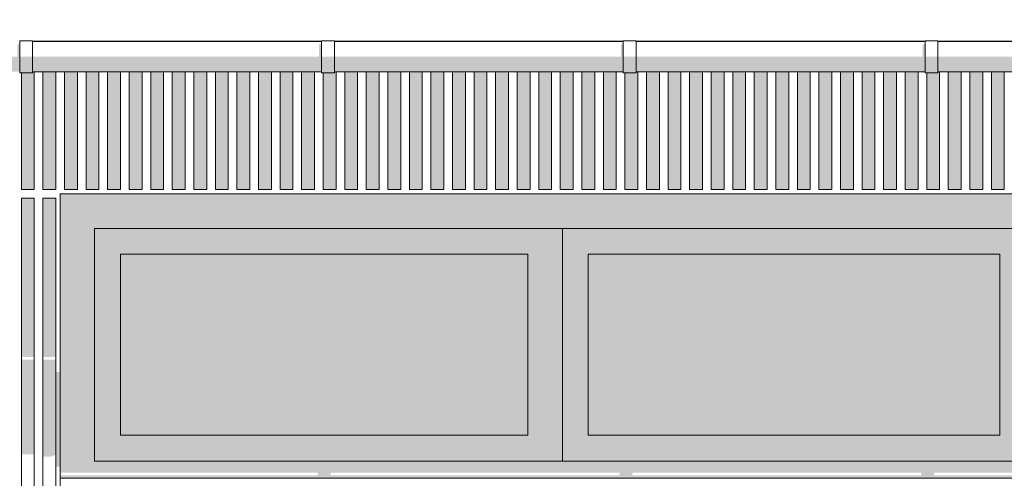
# Model space of a CAD drawing. Header units: metres. Extents: x -111 to -1, y -8 to 26.
# Tile 38 of 256: x -47.59 to -45.31, y 4.89 to 5.95. Entities that reach past the tile are written whole.
import ezdxf

# ---------------------------------------------------------------- set-up
doc = ezdxf.new("R2010")
doc.units = ezdxf.units.M
doc.header["$MEASUREMENT"] = 0
for name, color, linetype in [('10 Wand außen', 7, 'Continuous'), ('30 Dachaufbau', 7, 'Continuous'), ('30 Dachentwässerung', 7, 'Continuous'), ('50 Sanitäreinrichtung', 7, 'Continuous'), ('94 Genehmigungsplanung Bemaßung', 7, 'Continuous')]:
    doc.layers.add(name, color=color, linetype=linetype)
doc.styles.add('ERSTELLTER_STIL_2', font='arial.ttf')
doc.dimstyles.new('ERSTELLTER_STIL__1', dxfattribs={"dimtxt": 0.25, "dimasz": 0.19, "dimexe": 0.18, "dimexo": 0.1, "dimgap": 0, "dimtad": 1, "dimtih": 1, "dimtoh": 1, "dimzin": 0, "dimdsep": 46, "dimtxsty": 'ERSTELLTER_STIL_2', "dimblk": 'ARROWHEAD_6', "dimblk1": 'ARROWHEAD_6', "dimblk2": 'ARROWHEAD_6', "dimcen": 0.09, "dimclrd": 7, "dimclre": 7, "dimclrt": 7, "dimazin": 0, "dimtfac": 1, "dimtdec": 4, "dimtmove": 0, "dimatfit": 3, "dimfxl": 1, "dimtolj": 1, "dimtzin": 0, "dimarcsym": 0})

# ---------------------------------------------------------------- blocks, each defined once
blk = doc.blocks.new('*D128', base_point=(-27236.1321, 0))
at = {"layer": '94 Genehmigungsplanung Bemaßung', "color": 7, "linetype": 'Continuous', "lineweight": 13}
for p, q in [((-58.1625, 9.3843), (-58.1625, 9.7593)), ((-17.3411, 9.3843), (-17.3411, 9.7593)), ((-58.0625, 9.6718), (-58.2625, 9.4718)), ((-17.2411, 9.6718), (-17.4411, 9.4718)), ((-58.3125, 9.5718), (-58.1625, 9.5718)), ((-58.1625, 9.5718), (-17.3411, 9.5718))]:
    blk.add_line(p, q, dxfattribs=at)
at = {"layer": '94 Genehmigungsplanung Bemaßung', "color": 7, "lineweight": 13, "insert": (-38.1808, 9.6218), "char_height": 0.25, "attachment_point": 7, "style": 'ERSTELLTER_STIL_2'}
blk.add_mtext('\\A1;{\\pql;\\fArial|b0|i0|c0|p0;\\W1.000000;40,82}', dxfattribs=at)
blk = doc.blocks.new('ARROWHEAD_6')
at = {"color": 0, "linetype": 'Continuous', "lineweight": 0}
for p, q in [((-0.5, -0.5), (0.5, 0.5)), ((0, 0), (-1, 0))]:
    blk.add_line(p, q, dxfattribs=at)

msp = doc.modelspace()

# ---------------------------------------------------------------- hatches: boundary and pattern name
at = {"layer": '10 Wand außen', "linetype": 'Continuous', "lineweight": 0, "true_color": 0x000000}
for points in [[(-43.0011, 5.55), (-47.5011, 5.55), (-47.4211, 5.47), (-43.0811, 5.47)], [(-47.5011, 4.9029), (-47.4482, 4.9029), (-47.4211, 4.93), (-47.4211, 5.47), (-47.5011, 5.55)], [(-47.4211, 4.93), (-47.3611, 4.99), (-47.3611, 5.41), (-47.4211, 5.47)], [(-47.4211, 5.47), (-47.3611, 5.41), (-46.4161, 5.41), (-46.3361, 5.47)], [(-46.3361, 4.93), (-46.3361, 5.47), (-46.4161, 5.41), (-46.4161, 4.99)], [(-46.3361, 4.93), (-46.2761, 4.99), (-46.2761, 5.41), (-46.3361, 5.47)], [(-46.3361, 5.47), (-46.2761, 5.41), (-45.3211, 5.41), (-45.2611, 5.47)], [(-45.2611, 4.93), (-45.2611, 5.47), (-45.3211, 5.41), (-45.3211, 4.99)], [(-47.3611, 4.99), (-46.4161, 4.99), (-46.4161, 5.41), (-47.3611, 5.41)], [(-46.2761, 4.99), (-45.3211, 4.99), (-45.3211, 5.41), (-46.2761, 5.41)], [(-47.4211, 4.93), (-46.3361, 4.93), (-46.4161, 4.99), (-47.3611, 4.99)], [(-46.3361, 4.93), (-45.2611, 4.93), (-45.3211, 4.99), (-46.2761, 4.99)], [(-47.4545, 4.8966), (-47.5011, 4.8966), (-47.5011, 4.89), (-47.4611, 4.89)]]:
    msp.add_hatch(color=18, dxfattribs=at).paths.add_polyline_path(points)
h = msp.add_hatch(color=18, dxfattribs=at)
h.paths.add_polyline_path([(-47.4611, 4.89), (-43.0411, 4.89), (-43.0811, 4.93), (-47.4211, 4.93), (-47.4482, 4.9029), (-46.9031, 4.9029), (-46.9044, 4.8966), (-47.4545, 4.8966)])
h.paths.add_polyline_path([(-46.8744, 4.8966), (-46.8731, 4.9029), (-46.2031, 4.9029), (-46.2044, 4.8966)], flags=0)
h.paths.add_polyline_path([(-46.1744, 4.8966), (-46.1731, 4.9029), (-45.5031, 4.9029), (-45.5044, 4.8966)], flags=0)
h.paths.add_polyline_path([(-45.4744, 4.8966), (-45.4731, 4.9029), (-44.8031, 4.9029), (-44.8044, 4.8966)], flags=0)
h.paths.add_polyline_path([(-44.1044, 4.8966), (-44.7744, 4.8966), (-44.7731, 4.9029), (-44.1031, 4.9029)], flags=0)
h.paths.add_polyline_path([(-43.5486, 4.8966), (-44.0744, 4.8966), (-44.0731, 4.9029), (-43.5494, 4.9029)], flags=0)
h.paths.add_polyline_path([(-43.1811, 4.8966), (-43.2256, 4.8966), (-43.2212, 4.9029), (-43.1811, 4.9029)], flags=0)
at = {"layer": '30 Dachentwässerung', "linetype": 'Continuous', "lineweight": 0, "true_color": 0x000000}
for points in [[(-47.595, 5.8975), (-47.6005, 5.8975), (-47.6005, 5.8684), (-47.595, 5.8684)], [(-46.9005, 5.8975), (-46.9005, 5.8684), (-46.895, 5.8684), (-46.895, 5.8975)], [(-46.195, 5.8975), (-46.2005, 5.8975), (-46.2005, 5.8684), (-46.195, 5.8684)], [(-45.5005, 5.8975), (-45.5005, 5.8684), (-45.495, 5.8684), (-45.495, 5.8975)], [(-48.265, 5.8428), (-47.595, 5.8428), (-47.595, 5.8684), (-48.265, 5.8684)], [(-47.565, 5.8413), (-47.565, 5.8684), (-47.595, 5.8684), (-47.595, 5.8413)], [(-47.565, 5.8684), (-47.565, 5.8428), (-46.895, 5.8428), (-46.895, 5.8684)], [(-46.865, 5.8413), (-46.865, 5.8684), (-46.895, 5.8684), (-46.895, 5.8413)], [(-46.865, 5.8684), (-46.865, 5.8428), (-46.195, 5.8428), (-46.195, 5.8684)], [(-46.165, 5.8413), (-46.165, 5.8684), (-46.195, 5.8684), (-46.195, 5.8413)], [(-46.165, 5.8428), (-45.495, 5.8428), (-45.495, 5.8684), (-46.165, 5.8684)], [(-45.465, 5.8413), (-45.465, 5.8684), (-45.495, 5.8684), (-45.495, 5.8413)], [(-44.795, 5.8684), (-45.465, 5.8684), (-45.465, 5.8428), (-44.795, 5.8428)], [(-47.595, 5.8428), (-48.265, 5.8428), (-48.265, 5.8334), (-47.595, 5.8334)], [(-47.565, 5.8314), (-47.565, 5.8413), (-47.595, 5.8413), (-47.595, 5.8314)], [(-47.565, 5.8334), (-46.895, 5.8334), (-46.895, 5.8428), (-47.565, 5.8428)], [(-46.865, 5.8314), (-46.865, 5.8413), (-46.895, 5.8413), (-46.895, 5.8314)], [(-46.865, 5.8428), (-46.865, 5.8334), (-46.195, 5.8334), (-46.195, 5.8428)], [(-46.165, 5.8314), (-46.165, 5.8413), (-46.195, 5.8413), (-46.195, 5.8314)], [(-45.495, 5.8428), (-46.165, 5.8428), (-46.165, 5.8334), (-45.495, 5.8334)], [(-45.465, 5.8314), (-45.465, 5.8413), (-45.495, 5.8413), (-45.495, 5.8314)], [(-44.795, 5.8428), (-45.465, 5.8428), (-45.465, 5.8334), (-44.795, 5.8334)]]:
    msp.add_hatch(color=18, dxfattribs=at).paths.add_polyline_path(points)
at = {"layer": '50 Sanitäreinrichtung', "linetype": 'Continuous', "lineweight": 0, "true_color": 0x000000}
for points in [[(-47.5611, 5.9044), (-47.565, 5.9044), (-47.565, 5.9034), (-47.5611, 5.9034)], [(-47.5611, 5.9034), (-47.5411, 5.9034), (-47.5411, 5.9044), (-47.5611, 5.9044)], [(-47.5411, 5.9044), (-47.5411, 5.9034), (-47.5111, 5.9034), (-47.5111, 5.9044)], [(-47.5111, 5.9034), (-47.4911, 5.9034), (-47.4911, 5.9044), (-47.5111, 5.9044)], [(-47.4911, 5.9044), (-47.4911, 5.9034), (-47.4611, 5.9034), (-47.4611, 5.9044)], [(-47.4411, 5.9044), (-47.4611, 5.9044), (-47.4611, 5.9034), (-47.4411, 5.9034)], [(-47.4411, 5.9044), (-47.4411, 5.9034), (-47.4111, 5.9034), (-47.4111, 5.9044)], [(-47.3911, 5.9044), (-47.4111, 5.9044), (-47.4111, 5.9034), (-47.3911, 5.9034)], [(-47.3911, 5.9044), (-47.3911, 5.9034), (-47.3611, 5.9034), (-47.3611, 5.9044)], [(-47.3611, 5.9034), (-47.3411, 5.9034), (-47.3411, 5.9044), (-47.3611, 5.9044)], [(-47.3411, 5.9044), (-47.3411, 5.9034), (-47.3111, 5.9034), (-47.3111, 5.9044)], [(-47.2911, 5.9044), (-47.3111, 5.9044), (-47.3111, 5.9034), (-47.2911, 5.9034)], [(-47.2911, 5.9044), (-47.2911, 5.9034), (-47.2611, 5.9034), (-47.2611, 5.9044)], [(-47.2611, 5.9044), (-47.2611, 5.9034), (-47.2411, 5.9034), (-47.2411, 5.9044)], [(-47.2411, 5.9044), (-47.2411, 5.9034), (-47.2111, 5.9034), (-47.2111, 5.9044)], [(-47.1911, 5.9044), (-47.2111, 5.9044), (-47.2111, 5.9034), (-47.1911, 5.9034)], [(-47.1911, 5.9044), (-47.1911, 5.9034), (-47.1611, 5.9034), (-47.1611, 5.9044)], [(-47.1411, 5.9044), (-47.1611, 5.9044), (-47.1611, 5.9034), (-47.1411, 5.9034)], [(-47.1411, 5.9044), (-47.1411, 5.9034), (-47.1111, 5.9034), (-47.1111, 5.9044)], [(-47.1111, 5.9044), (-47.1111, 5.9034), (-47.0911, 5.9034), (-47.0911, 5.9044)], [(-47.0911, 5.9044), (-47.0911, 5.9034), (-47.0611, 5.9034), (-47.0611, 5.9044)], [(-47.0611, 5.9034), (-47.0411, 5.9034), (-47.0411, 5.9044), (-47.0611, 5.9044)], [(-47.0411, 5.9044), (-47.0411, 5.9034), (-47.0111, 5.9034), (-47.0111, 5.9044)], [(-47.0111, 5.9034), (-46.9911, 5.9034), (-46.9911, 5.9044), (-47.0111, 5.9044)], [(-46.9911, 5.9044), (-46.9911, 5.9034), (-46.9611, 5.9034), (-46.9611, 5.9044)], [(-46.9611, 5.9044), (-46.9611, 5.9034), (-46.9411, 5.9034), (-46.9411, 5.9044)], [(-46.9411, 5.9044), (-46.9411, 5.9034), (-46.9111, 5.9034), (-46.9111, 5.9044)], [(-46.895, 5.9044), (-46.9111, 5.9044), (-46.9111, 5.9034), (-46.895, 5.9034)], [(-46.8611, 5.9044), (-46.865, 5.9044), (-46.865, 5.9034), (-46.8611, 5.9034)], [(-46.8611, 5.9034), (-46.8411, 5.9034), (-46.8411, 5.9044), (-46.8611, 5.9044)], [(-46.8411, 5.9044), (-46.8411, 5.9034), (-46.8111, 5.9034), (-46.8111, 5.9044)], [(-46.8111, 5.9034), (-46.7911, 5.9034), (-46.7911, 5.9044), (-46.8111, 5.9044)], [(-46.7911, 5.9044), (-46.7911, 5.9034), (-46.7611, 5.9034), (-46.7611, 5.9044)], [(-46.7411, 5.9044), (-46.7611, 5.9044), (-46.7611, 5.9034), (-46.7411, 5.9034)], [(-46.7411, 5.9044), (-46.7411, 5.9034), (-46.7111, 5.9034), (-46.7111, 5.9044)], [(-46.7111, 5.9044), (-46.7111, 5.9034), (-46.6911, 5.9034), (-46.6911, 5.9044)], [(-46.6911, 5.9044), (-46.6911, 5.9034), (-46.6611, 5.9034), (-46.6611, 5.9044)], [(-46.6611, 5.9034), (-46.6411, 5.9034), (-46.6411, 5.9044), (-46.6611, 5.9044)], [(-46.6411, 5.9044), (-46.6411, 5.9034), (-46.6111, 5.9034), (-46.6111, 5.9044)], [(-46.5911, 5.9044), (-46.6111, 5.9044), (-46.6111, 5.9034), (-46.5911, 5.9034)], [(-46.5911, 5.9044), (-46.5911, 5.9034), (-46.5611, 5.9034), (-46.5611, 5.9044)], [(-46.5611, 5.9034), (-46.5411, 5.9034), (-46.5411, 5.9044), (-46.5611, 5.9044)], [(-46.5411, 5.9044), (-46.5411, 5.9034), (-46.5111, 5.9034), (-46.5111, 5.9044)], [(-46.5111, 5.9044), (-46.5111, 5.9034), (-46.4911, 5.9034), (-46.4911, 5.9044)], [(-46.4911, 5.9044), (-46.4911, 5.9034), (-46.4611, 5.9034), (-46.4611, 5.9044)], [(-46.4611, 5.9044), (-46.4611, 5.9034), (-46.4411, 5.9034), (-46.4411, 5.9044)], [(-46.4411, 5.9044), (-46.4411, 5.9034), (-46.4111, 5.9034), (-46.4111, 5.9044)], [(-46.4111, 5.9034), (-46.3911, 5.9034), (-46.3911, 5.9044), (-46.4111, 5.9044)], [(-46.3911, 5.9044), (-46.3911, 5.9034), (-46.3611, 5.9034), (-46.3611, 5.9044)], [(-46.3411, 5.9044), (-46.3611, 5.9044), (-46.3611, 5.9034), (-46.3411, 5.9034)], [(-46.3411, 5.9044), (-46.3411, 5.9034), (-46.3111, 5.9034), (-46.3111, 5.9044)], [(-46.3111, 5.9044), (-46.3111, 5.9034), (-46.2911, 5.9034), (-46.2911, 5.9044)], [(-46.2911, 5.9044), (-46.2911, 5.9034), (-46.2611, 5.9034), (-46.2611, 5.9044)], [(-46.2611, 5.9044), (-46.2611, 5.9034), (-46.2411, 5.9034), (-46.2411, 5.9044)], [(-46.2411, 5.9044), (-46.2411, 5.9034), (-46.2111, 5.9034), (-46.2111, 5.9044)], [(-46.195, 5.9044), (-46.2111, 5.9044), (-46.2111, 5.9034), (-46.195, 5.9034)], [(-46.1611, 5.9044), (-46.165, 5.9044), (-46.165, 5.9034), (-46.1611, 5.9034)], [(-46.1411, 5.9044), (-46.1611, 5.9044), (-46.1611, 5.9034), (-46.1411, 5.9034)], [(-46.1411, 5.9044), (-46.1411, 5.9034), (-46.1111, 5.9034), (-46.1111, 5.9044)], [(-46.0911, 5.9044), (-46.1111, 5.9044), (-46.1111, 5.9034), (-46.0911, 5.9034)], [(-46.0911, 5.9044), (-46.0911, 5.9034), (-46.0611, 5.9034), (-46.0611, 5.9044)], [(-46.0611, 5.9034), (-46.0411, 5.9034), (-46.0411, 5.9044), (-46.0611, 5.9044)], [(-46.0411, 5.9044), (-46.0411, 5.9034), (-46.0111, 5.9034), (-46.0111, 5.9044)], [(-46.0111, 5.9044), (-46.0111, 5.9034), (-45.9911, 5.9034), (-45.9911, 5.9044)], [(-45.9911, 5.9044), (-45.9911, 5.9034), (-45.9611, 5.9034), (-45.9611, 5.9044)], [(-45.9611, 5.9034), (-45.9411, 5.9034), (-45.9411, 5.9044), (-45.9611, 5.9044)], [(-45.9411, 5.9044), (-45.9411, 5.9034), (-45.9111, 5.9034), (-45.9111, 5.9044)], [(-45.8911, 5.9044), (-45.9111, 5.9044), (-45.9111, 5.9034), (-45.8911, 5.9034)], [(-45.8911, 5.9044), (-45.8911, 5.9034), (-45.8611, 5.9034), (-45.8611, 5.9044)], [(-45.8611, 5.9034), (-45.8411, 5.9034), (-45.8411, 5.9044), (-45.8611, 5.9044)], [(-45.8411, 5.9044), (-45.8411, 5.9034), (-45.8111, 5.9034), (-45.8111, 5.9044)], [(-45.8111, 5.9034), (-45.7911, 5.9034), (-45.7911, 5.9044), (-45.8111, 5.9044)], [(-45.7911, 5.9044), (-45.7911, 5.9034), (-45.7611, 5.9034), (-45.7611, 5.9044)], [(-45.7411, 5.9044), (-45.7611, 5.9044), (-45.7611, 5.9034), (-45.7411, 5.9034)], [(-45.7411, 5.9044), (-45.7411, 5.9034), (-45.7111, 5.9034), (-45.7111, 5.9044)], [(-45.7111, 5.9044), (-45.7111, 5.9034), (-45.6911, 5.9034), (-45.6911, 5.9044)], [(-45.6911, 5.9044), (-45.6911, 5.9034), (-45.6611, 5.9034), (-45.6611, 5.9044)], [(-45.6611, 5.9044), (-45.6611, 5.9034), (-45.6411, 5.9034), (-45.6411, 5.9044)], [(-45.6411, 5.9044), (-45.6411, 5.9034), (-45.6111, 5.9034), (-45.6111, 5.9044)], [(-45.6111, 5.9044), (-45.6111, 5.9034), (-45.5911, 5.9034), (-45.5911, 5.9044)], [(-45.5911, 5.9044), (-45.5911, 5.9034), (-45.5611, 5.9034), (-45.5611, 5.9044)], [(-45.5611, 5.9034), (-45.5411, 5.9034), (-45.5411, 5.9044), (-45.5611, 5.9044)], [(-45.5411, 5.9044), (-45.5411, 5.9034), (-45.5111, 5.9034), (-45.5111, 5.9044)], [(-45.5111, 5.9034), (-45.495, 5.9034), (-45.495, 5.9044), (-45.5111, 5.9044)], [(-45.4611, 5.9044), (-45.465, 5.9044), (-45.465, 5.9034), (-45.4611, 5.9034)], [(-45.4611, 5.9034), (-45.4411, 5.9034), (-45.4411, 5.9044), (-45.4611, 5.9044)], [(-45.4411, 5.9044), (-45.4411, 5.9034), (-45.4111, 5.9034), (-45.4111, 5.9044)], [(-45.3911, 5.9044), (-45.4111, 5.9044), (-45.4111, 5.9034), (-45.3911, 5.9034)], [(-45.3911, 5.9044), (-45.3911, 5.9034), (-45.3611, 5.9034), (-45.3611, 5.9044)], [(-45.3611, 5.9044), (-45.3611, 5.9034), (-45.3411, 5.9034), (-45.3411, 5.9044)], [(-45.3411, 5.9044), (-45.3411, 5.9034), (-45.3111, 5.9034), (-45.3111, 5.9044)], [(-47.565, 5.8314), (-47.5911, 5.8314), (-47.5911, 5.56), (-47.5611, 5.56), (-47.5611, 5.8334), (-47.565, 5.8334)], [(-47.5411, 5.56), (-47.5111, 5.56), (-47.5111, 5.8334), (-47.5411, 5.8334)], [(-47.4611, 5.8334), (-47.4911, 5.8334), (-47.4911, 5.56), (-47.4611, 5.56)], [(-47.4111, 5.8334), (-47.4411, 5.8334), (-47.4411, 5.56), (-47.4111, 5.56)], [(-47.3611, 5.8334), (-47.3911, 5.8334), (-47.3911, 5.56), (-47.3611, 5.56)], [(-47.3111, 5.8334), (-47.3411, 5.8334), (-47.3411, 5.56), (-47.3111, 5.56)], [(-47.2611, 5.8334), (-47.2911, 5.8334), (-47.2911, 5.56), (-47.2611, 5.56)], [(-47.2111, 5.8334), (-47.2411, 5.8334), (-47.2411, 5.56), (-47.2111, 5.56)], [(-47.1611, 5.8334), (-47.1911, 5.8334), (-47.1911, 5.56), (-47.1611, 5.56)], [(-47.1111, 5.8334), (-47.1411, 5.8334), (-47.1411, 5.56), (-47.1111, 5.56)], [(-47.0611, 5.8334), (-47.0911, 5.8334), (-47.0911, 5.56), (-47.0611, 5.56)], [(-47.0111, 5.8334), (-47.0411, 5.8334), (-47.0411, 5.56), (-47.0111, 5.56)], [(-46.9611, 5.8334), (-46.9911, 5.8334), (-46.9911, 5.56), (-46.9611, 5.56)], [(-46.9111, 5.8334), (-46.9411, 5.8334), (-46.9411, 5.56), (-46.9111, 5.56)], [(-46.865, 5.8314), (-46.8911, 5.8314), (-46.8911, 5.56), (-46.8611, 5.56), (-46.8611, 5.8334), (-46.865, 5.8334)], [(-46.8411, 5.56), (-46.8111, 5.56), (-46.8111, 5.8334), (-46.8411, 5.8334)], [(-46.7911, 5.56), (-46.7611, 5.56), (-46.7611, 5.8334), (-46.7911, 5.8334)], [(-46.7411, 5.56), (-46.7111, 5.56), (-46.7111, 5.8334), (-46.7411, 5.8334)], [(-46.6911, 5.56), (-46.6611, 5.56), (-46.6611, 5.8334), (-46.6911, 5.8334)], [(-46.6411, 5.56), (-46.6111, 5.56), (-46.6111, 5.8334), (-46.6411, 5.8334)], [(-46.5911, 5.56), (-46.5611, 5.56), (-46.5611, 5.8334), (-46.5911, 5.8334)], [(-46.5411, 5.56), (-46.5111, 5.56), (-46.5111, 5.8334), (-46.5411, 5.8334)], [(-46.4911, 5.56), (-46.4611, 5.56), (-46.4611, 5.8334), (-46.4911, 5.8334)], [(-46.4411, 5.56), (-46.4111, 5.56), (-46.4111, 5.8334), (-46.4411, 5.8334)], [(-46.3911, 5.56), (-46.3611, 5.56), (-46.3611, 5.8334), (-46.3911, 5.8334)], [(-46.3411, 5.56), (-46.3111, 5.56), (-46.3111, 5.8334), (-46.3411, 5.8334)], [(-46.2911, 5.56), (-46.2611, 5.56), (-46.2611, 5.8334), (-46.2911, 5.8334)], [(-46.2411, 5.56), (-46.2111, 5.56), (-46.2111, 5.8334), (-46.2411, 5.8334)], [(-46.165, 5.8314), (-46.1911, 5.8314), (-46.1911, 5.56), (-46.1611, 5.56), (-46.1611, 5.8334), (-46.165, 5.8334)], [(-46.1411, 5.56), (-46.1111, 5.56), (-46.1111, 5.8334), (-46.1411, 5.8334)], [(-46.0911, 5.56), (-46.0611, 5.56), (-46.0611, 5.8334), (-46.0911, 5.8334)], [(-46.0411, 5.56), (-46.0111, 5.56), (-46.0111, 5.8334), (-46.0411, 5.8334)], [(-45.9911, 5.56), (-45.9611, 5.56), (-45.9611, 5.8334), (-45.9911, 5.8334)], [(-45.9411, 5.56), (-45.9111, 5.56), (-45.9111, 5.8334), (-45.9411, 5.8334)], [(-45.8911, 5.56), (-45.8611, 5.56), (-45.8611, 5.8334), (-45.8911, 5.8334)], [(-45.8411, 5.56), (-45.8111, 5.56), (-45.8111, 5.8334), (-45.8411, 5.8334)], [(-45.7911, 5.56), (-45.7611, 5.56), (-45.7611, 5.8334), (-45.7911, 5.8334)], [(-45.7411, 5.56), (-45.7111, 5.56), (-45.7111, 5.8334), (-45.7411, 5.8334)], [(-45.6911, 5.56), (-45.6611, 5.56), (-45.6611, 5.8334), (-45.6911, 5.8334)], [(-45.6411, 5.56), (-45.6111, 5.56), (-45.6111, 5.8334), (-45.6411, 5.8334)], [(-45.5911, 5.56), (-45.5611, 5.56), (-45.5611, 5.8334), (-45.5911, 5.8334)], [(-45.5411, 5.56), (-45.5111, 5.56), (-45.5111, 5.8334), (-45.5411, 5.8334)], [(-45.465, 5.8314), (-45.4911, 5.8314), (-45.4911, 5.56), (-45.4611, 5.56), (-45.4611, 5.8334), (-45.465, 5.8334)], [(-45.4411, 5.56), (-45.4111, 5.56), (-45.4111, 5.8334), (-45.4411, 5.8334)], [(-45.3911, 5.56), (-45.3611, 5.56), (-45.3611, 5.8334), (-45.3911, 5.8334)], [(-45.3411, 5.56), (-45.3111, 5.56), (-45.3111, 5.8334), (-45.3411, 5.8334)], [(-47.5611, 5.54), (-47.5911, 5.54), (-47.5911, 5.1716), (-47.5611, 5.1716)], [(-47.5111, 5.54), (-47.5411, 5.54), (-47.5411, 5.1716), (-47.5111, 5.1716)], [(-47.5911, 4.9455), (-47.5611, 4.9455), (-47.5611, 5.1653), (-47.5911, 5.1653)], [(-47.5111, 5.1653), (-47.5411, 5.1653), (-47.5411, 4.9406), (-47.521, 4.9406), (-47.5111, 4.9447)], [(-47.5011, 5.137), (-47.5111, 5.137), (-47.5111, 4.9173), (-47.5011, 4.9173)]]:
    msp.add_hatch(color=18, dxfattribs=at).paths.add_polyline_path(points)

# ---------------------------------------------------------------- linework, layer by layer
at = {"layer": '10 Wand außen', "color": 7, "linetype": 'Continuous', "lineweight": 18}
for p, q in [((-47.4211, 4.93), (-47.4211, 5.47)), ((-47.4211, 5.47), (-45.2511, 5.47)), ((-46.3361, 5.47), (-46.3361, 4.93)), ((-47.3611, 4.99), (-47.3611, 5.41)), ((-47.3611, 5.41), (-46.4161, 5.41)), ((-46.4161, 5.41), (-46.4161, 4.99)), ((-46.2761, 4.99), (-46.2761, 5.41)), ((-45.3211, 5.41), (-46.2761, 5.41)), ((-45.3211, 4.99), (-45.3211, 5.41)), ((-46.4161, 4.99), (-47.3611, 4.99)), ((-45.3211, 4.99), (-46.2761, 4.99)), ((-45.2511, 4.93), (-47.4211, 4.93))]:
    msp.add_line(p, q, dxfattribs=at)
at = {"layer": '10 Wand außen', "color": 7, "linetype": 'Continuous', "lineweight": 13}
msp.add_line((-47.5011, 4.89), (-43.0011, 4.89), dxfattribs=at)
at = {"layer": '30 Dachaufbau', "color": 7, "linetype": 'Continuous', "lineweight": 13}
for p, q in [((-46.895, 5.9044), (-47.565, 5.9044)), ((-46.195, 5.9044), (-46.865, 5.9044)), ((-45.495, 5.9044), (-46.165, 5.9044)), ((-44.795, 5.9044), (-45.465, 5.9044))]:
    msp.add_line(p, q, dxfattribs=at)
at = {"layer": '30 Dachentwässerung', "color": 7, "linetype": 'Continuous', "lineweight": 13}
for p, q in [((-47.595, 5.8684), (-47.595, 5.9054)), ((-47.565, 5.9054), (-47.595, 5.9054)), ((-47.565, 5.8684), (-47.565, 5.9054)), ((-47.565, 5.9034), (-46.895, 5.9034)), ((-46.895, 5.8684), (-46.895, 5.9054)), ((-46.865, 5.9054), (-46.895, 5.9054)), ((-46.865, 5.8684), (-46.865, 5.9054)), ((-46.865, 5.9034), (-46.195, 5.9034)), ((-46.195, 5.8684), (-46.195, 5.9054)), ((-46.165, 5.9054), (-46.195, 5.9054)), ((-46.165, 5.8684), (-46.165, 5.9054)), ((-46.165, 5.9034), (-45.495, 5.9034)), ((-45.495, 5.8684), (-45.495, 5.9054)), ((-45.465, 5.9054), (-45.495, 5.9054)), ((-45.465, 5.8684), (-45.465, 5.9054)), ((-45.465, 5.9034), (-44.795, 5.9034)), ((-47.595, 5.8413), (-47.595, 5.8684)), ((-47.565, 5.8413), (-47.565, 5.8684)), ((-46.895, 5.8413), (-46.895, 5.8684)), ((-46.865, 5.8413), (-46.865, 5.8684)), ((-46.195, 5.8413), (-46.195, 5.8684)), ((-46.165, 5.8413), (-46.165, 5.8684)), ((-45.495, 5.8413), (-45.495, 5.8684)), ((-45.465, 5.8413), (-45.465, 5.8684)), ((-47.595, 5.8314), (-47.595, 5.8413)), ((-47.565, 5.8314), (-47.595, 5.8314)), ((-47.565, 5.8314), (-47.565, 5.8413)), ((-47.565, 5.8334), (-46.895, 5.8334)), ((-46.895, 5.8314), (-46.895, 5.8413)), ((-46.865, 5.8314), (-46.895, 5.8314)), ((-46.865, 5.8314), (-46.865, 5.8413)), ((-46.865, 5.8334), (-46.195, 5.8334)), ((-46.195, 5.8314), (-46.195, 5.8413)), ((-46.165, 5.8314), (-46.195, 5.8314)), ((-46.165, 5.8314), (-46.165, 5.8413)), ((-46.165, 5.8334), (-45.495, 5.8334)), ((-45.495, 5.8314), (-45.495, 5.8413)), ((-45.465, 5.8314), (-45.495, 5.8314)), ((-45.465, 5.8314), (-45.465, 5.8413)), ((-45.465, 5.8334), (-44.795, 5.8334))]:
    msp.add_line(p, q, dxfattribs=at)
at = {"layer": '50 Sanitäreinrichtung', "color": 251, "linetype": 'Continuous', "lineweight": 18, "true_color": 0x5f5f5f}
for p, q in [((-47.5611, 5.9034), (-47.5611, 5.9044)), ((-47.5411, 5.9034), (-47.5411, 5.9044)), ((-47.5111, 5.9034), (-47.5111, 5.9044)), ((-47.4911, 5.9034), (-47.4911, 5.9044)), ((-47.4611, 5.9034), (-47.4611, 5.9044)), ((-47.4411, 5.9034), (-47.4411, 5.9044)), ((-47.4111, 5.9034), (-47.4111, 5.9044)), ((-47.3911, 5.9034), (-47.3911, 5.9044)), ((-47.3611, 5.9034), (-47.3611, 5.9044)), ((-47.3411, 5.9034), (-47.3411, 5.9044)), ((-47.3111, 5.9034), (-47.3111, 5.9044)), ((-47.2911, 5.9034), (-47.2911, 5.9044)), ((-47.2611, 5.9034), (-47.2611, 5.9044)), ((-47.2411, 5.9034), (-47.2411, 5.9044)), ((-47.2111, 5.9034), (-47.2111, 5.9044)), ((-47.1911, 5.9034), (-47.1911, 5.9044)), ((-47.1611, 5.9034), (-47.1611, 5.9044)), ((-47.1411, 5.9034), (-47.1411, 5.9044)), ((-47.1111, 5.9034), (-47.1111, 5.9044)), ((-47.0911, 5.9034), (-47.0911, 5.9044)), ((-47.0611, 5.9034), (-47.0611, 5.9044)), ((-47.0411, 5.9034), (-47.0411, 5.9044)), ((-47.0111, 5.9034), (-47.0111, 5.9044)), ((-46.9911, 5.9034), (-46.9911, 5.9044)), ((-46.9611, 5.9034), (-46.9611, 5.9044)), ((-46.9411, 5.9034), (-46.9411, 5.9044)), ((-46.9111, 5.9034), (-46.9111, 5.9044)), ((-46.8611, 5.9034), (-46.8611, 5.9044)), ((-46.8411, 5.9034), (-46.8411, 5.9044)), ((-46.8111, 5.9034), (-46.8111, 5.9044)), ((-46.7911, 5.9034), (-46.7911, 5.9044)), ((-46.7611, 5.9034), (-46.7611, 5.9044)), ((-46.7411, 5.9034), (-46.7411, 5.9044)), ((-46.7111, 5.9034), (-46.7111, 5.9044)), ((-46.6911, 5.9034), (-46.6911, 5.9044)), ((-46.6611, 5.9034), (-46.6611, 5.9044)), ((-46.6411, 5.9034), (-46.6411, 5.9044)), ((-46.6111, 5.9034), (-46.6111, 5.9044)), ((-46.5911, 5.9034), (-46.5911, 5.9044)), ((-46.5611, 5.9034), (-46.5611, 5.9044)), ((-46.5411, 5.9034), (-46.5411, 5.9044)), ((-46.5111, 5.9034), (-46.5111, 5.9044)), ((-46.4911, 5.9034), (-46.4911, 5.9044)), ((-46.4611, 5.9034), (-46.4611, 5.9044)), ((-46.4411, 5.9034), (-46.4411, 5.9044)), ((-46.4111, 5.9034), (-46.4111, 5.9044)), ((-46.3911, 5.9034), (-46.3911, 5.9044)), ((-46.3611, 5.9034), (-46.3611, 5.9044)), ((-46.3411, 5.9034), (-46.3411, 5.9044)), ((-46.3111, 5.9034), (-46.3111, 5.9044)), ((-46.2911, 5.9034), (-46.2911, 5.9044)), ((-46.2611, 5.9034), (-46.2611, 5.9044)), ((-46.2411, 5.9034), (-46.2411, 5.9044)), ((-46.2111, 5.9034), (-46.2111, 5.9044)), ((-46.1611, 5.9034), (-46.1611, 5.9044)), ((-46.1411, 5.9034), (-46.1411, 5.9044)), ((-46.1111, 5.9034), (-46.1111, 5.9044)), ((-46.0911, 5.9034), (-46.0911, 5.9044)), ((-46.0611, 5.9034), (-46.0611, 5.9044)), ((-46.0411, 5.9034), (-46.0411, 5.9044)), ((-46.0111, 5.9034), (-46.0111, 5.9044)), ((-45.9911, 5.9034), (-45.9911, 5.9044)), ((-45.9611, 5.9034), (-45.9611, 5.9044)), ((-45.9411, 5.9034), (-45.9411, 5.9044)), ((-45.9111, 5.9034), (-45.9111, 5.9044)), ((-45.8911, 5.9034), (-45.8911, 5.9044)), ((-45.8611, 5.9034), (-45.8611, 5.9044)), ((-45.8411, 5.9034), (-45.8411, 5.9044)), ((-45.8111, 5.9034), (-45.8111, 5.9044)), ((-45.7911, 5.9034), (-45.7911, 5.9044)), ((-45.7611, 5.9034), (-45.7611, 5.9044)), ((-45.7411, 5.9034), (-45.7411, 5.9044)), ((-45.7111, 5.9034), (-45.7111, 5.9044)), ((-45.6911, 5.9034), (-45.6911, 5.9044)), ((-45.6611, 5.9034), (-45.6611, 5.9044)), ((-45.6411, 5.9034), (-45.6411, 5.9044)), ((-45.6111, 5.9034), (-45.6111, 5.9044)), ((-45.5911, 5.9034), (-45.5911, 5.9044)), ((-45.5611, 5.9034), (-45.5611, 5.9044)), ((-45.5411, 5.9034), (-45.5411, 5.9044)), ((-45.5111, 5.9034), (-45.5111, 5.9044)), ((-45.4611, 5.9034), (-45.4611, 5.9044)), ((-45.4411, 5.9034), (-45.4411, 5.9044)), ((-45.4111, 5.9034), (-45.4111, 5.9044)), ((-45.3911, 5.9034), (-45.3911, 5.9044)), ((-45.3611, 5.9034), (-45.3611, 5.9044)), ((-45.3411, 5.9034), (-45.3411, 5.9044)), ((-45.3111, 5.9034), (-45.3111, 5.9044)), ((-47.5911, 5.56), (-47.5911, 5.8314)), ((-47.5611, 5.56), (-47.5611, 5.8334)), ((-47.5411, 5.56), (-47.5411, 5.8334)), ((-47.5111, 5.56), (-47.5111, 5.8334)), ((-47.4911, 5.56), (-47.4911, 5.8334)), ((-47.4611, 5.56), (-47.4611, 5.8334)), ((-47.4411, 5.56), (-47.4411, 5.8334)), ((-47.4111, 5.56), (-47.4111, 5.8334)), ((-47.3911, 5.56), (-47.3911, 5.8334)), ((-47.3611, 5.56), (-47.3611, 5.8334)), ((-47.3411, 5.56), (-47.3411, 5.8334)), ((-47.3111, 5.56), (-47.3111, 5.8334)), ((-47.2911, 5.56), (-47.2911, 5.8334)), ((-47.2611, 5.56), (-47.2611, 5.8334)), ((-47.2411, 5.56), (-47.2411, 5.8334)), ((-47.2111, 5.56), (-47.2111, 5.8334)), ((-47.1911, 5.56), (-47.1911, 5.8334)), ((-47.1611, 5.56), (-47.1611, 5.8334)), ((-47.1411, 5.56), (-47.1411, 5.8334)), ((-47.1111, 5.56), (-47.1111, 5.8334)), ((-47.0911, 5.56), (-47.0911, 5.8334)), ((-47.0611, 5.56), (-47.0611, 5.8334)), ((-47.0411, 5.56), (-47.0411, 5.8334)), ((-47.0111, 5.56), (-47.0111, 5.8334)), ((-46.9911, 5.56), (-46.9911, 5.8334)), ((-46.9611, 5.56), (-46.9611, 5.8334)), ((-46.9411, 5.56), (-46.9411, 5.8334)), ((-46.9111, 5.56), (-46.9111, 5.8334)), ((-46.8911, 5.56), (-46.8911, 5.8314)), ((-46.8611, 5.56), (-46.8611, 5.8334)), ((-46.8411, 5.56), (-46.8411, 5.8334)), ((-46.8111, 5.56), (-46.8111, 5.8334)), ((-46.7911, 5.56), (-46.7911, 5.8334)), ((-46.7611, 5.56), (-46.7611, 5.8334)), ((-46.7411, 5.56), (-46.7411, 5.8334)), ((-46.7111, 5.56), (-46.7111, 5.8334)), ((-46.6911, 5.56), (-46.6911, 5.8334)), ((-46.6611, 5.56), (-46.6611, 5.8334)), ((-46.6411, 5.56), (-46.6411, 5.8334)), ((-46.6111, 5.56), (-46.6111, 5.8334)), ((-46.5911, 5.56), (-46.5911, 5.8334)), ((-46.5611, 5.56), (-46.5611, 5.8334)), ((-46.5411, 5.56), (-46.5411, 5.8334)), ((-46.5111, 5.56), (-46.5111, 5.8334)), ((-46.4911, 5.56), (-46.4911, 5.8334)), ((-46.4611, 5.56), (-46.4611, 5.8334)), ((-46.4411, 5.56), (-46.4411, 5.8334)), ((-46.4111, 5.56), (-46.4111, 5.8334)), ((-46.3911, 5.56), (-46.3911, 5.8334)), ((-46.3611, 5.56), (-46.3611, 5.8334)), ((-46.3411, 5.56), (-46.3411, 5.8334)), ((-46.3111, 5.56), (-46.3111, 5.8334)), ((-46.2911, 5.56), (-46.2911, 5.8334)), ((-46.2611, 5.56), (-46.2611, 5.8334)), ((-46.2411, 5.56), (-46.2411, 5.8334)), ((-46.2111, 5.56), (-46.2111, 5.8334)), ((-46.1911, 5.56), (-46.1911, 5.8314)), ((-46.1611, 5.56), (-46.1611, 5.8334)), ((-46.1411, 5.56), (-46.1411, 5.8334)), ((-46.1111, 5.56), (-46.1111, 5.8334)), ((-46.0911, 5.56), (-46.0911, 5.8334)), ((-46.0611, 5.56), (-46.0611, 5.8334)), ((-46.0411, 5.56), (-46.0411, 5.8334)), ((-46.0111, 5.56), (-46.0111, 5.8334)), ((-45.9911, 5.56), (-45.9911, 5.8334)), ((-45.9611, 5.56), (-45.9611, 5.8334)), ((-45.9411, 5.56), (-45.9411, 5.8334)), ((-45.9111, 5.56), (-45.9111, 5.8334)), ((-45.8911, 5.56), (-45.8911, 5.8334)), ((-45.8611, 5.56), (-45.8611, 5.8334)), ((-45.8411, 5.56), (-45.8411, 5.8334)), ((-45.8111, 5.56), (-45.8111, 5.8334)), ((-45.7911, 5.56), (-45.7911, 5.8334)), ((-45.7611, 5.56), (-45.7611, 5.8334)), ((-45.7411, 5.56), (-45.7411, 5.8334)), ((-45.7111, 5.56), (-45.7111, 5.8334)), ((-45.6911, 5.56), (-45.6911, 5.8334)), ((-45.6611, 5.56), (-45.6611, 5.8334)), ((-45.6411, 5.56), (-45.6411, 5.8334)), ((-45.6111, 5.56), (-45.6111, 5.8334)), ((-45.5911, 5.56), (-45.5911, 5.8334)), ((-45.5611, 5.56), (-45.5611, 5.8334)), ((-45.5411, 5.56), (-45.5411, 5.8334)), ((-45.5111, 5.56), (-45.5111, 5.8334)), ((-45.4911, 5.56), (-45.4911, 5.8314)), ((-45.4611, 5.56), (-45.4611, 5.8334)), ((-45.4411, 5.56), (-45.4411, 5.8334)), ((-45.4111, 5.56), (-45.4111, 5.8334)), ((-45.3911, 5.56), (-45.3911, 5.8334)), ((-45.3611, 5.56), (-45.3611, 5.8334)), ((-45.3411, 5.56), (-45.3411, 5.8334)), ((-45.3111, 5.56), (-45.3111, 5.8334)), ((-47.5911, 5.56), (-47.5611, 5.56)), ((-47.5411, 5.56), (-47.5111, 5.56)), ((-47.5011, 4.85), (-47.5011, 5.55)), ((-47.5011, 5.55), (-43.0011, 5.55)), ((-47.4911, 5.56), (-47.4611, 5.56)), ((-47.4411, 5.56), (-47.4111, 5.56)), ((-47.3911, 5.56), (-47.3611, 5.56)), ((-47.3411, 5.56), (-47.3111, 5.56)), ((-47.2911, 5.56), (-47.2611, 5.56)), ((-47.2411, 5.56), (-47.2111, 5.56)), ((-47.1911, 5.56), (-47.1611, 5.56)), ((-47.1411, 5.56), (-47.1111, 5.56)), ((-47.0911, 5.56), (-47.0611, 5.56)), ((-47.0411, 5.56), (-47.0111, 5.56)), ((-46.9911, 5.56), (-46.9611, 5.56)), ((-46.9411, 5.56), (-46.9111, 5.56)), ((-46.8911, 5.56), (-46.8611, 5.56)), ((-46.8411, 5.56), (-46.8111, 5.56)), ((-46.7911, 5.56), (-46.7611, 5.56)), ((-46.7411, 5.56), (-46.7111, 5.56)), ((-46.6911, 5.56), (-46.6611, 5.56)), ((-46.6411, 5.56), (-46.6111, 5.56)), ((-46.5911, 5.56), (-46.5611, 5.56)), ((-46.5411, 5.56), (-46.5111, 5.56)), ((-46.4911, 5.56), (-46.4611, 5.56)), ((-46.4411, 5.56), (-46.4111, 5.56)), ((-46.3911, 5.56), (-46.3611, 5.56)), ((-46.3411, 5.56), (-46.3111, 5.56)), ((-46.2911, 5.56), (-46.2611, 5.56)), ((-46.2411, 5.56), (-46.2111, 5.56)), ((-46.1911, 5.56), (-46.1611, 5.56)), ((-46.1411, 5.56), (-46.1111, 5.56)), ((-46.0911, 5.56), (-46.0611, 5.56)), ((-46.0411, 5.56), (-46.0111, 5.56)), ((-45.9911, 5.56), (-45.9611, 5.56)), ((-45.9411, 5.56), (-45.9111, 5.56)), ((-45.8911, 5.56), (-45.8611, 5.56)), ((-45.8411, 5.56), (-45.8111, 5.56)), ((-45.7911, 5.56), (-45.7611, 5.56)), ((-45.7411, 5.56), (-45.7111, 5.56)), ((-45.6911, 5.56), (-45.6611, 5.56)), ((-45.6411, 5.56), (-45.6111, 5.56)), ((-45.5911, 5.56), (-45.5611, 5.56)), ((-45.5411, 5.56), (-45.5111, 5.56)), ((-45.4911, 5.56), (-45.4611, 5.56)), ((-45.4411, 5.56), (-45.4111, 5.56)), ((-45.3911, 5.56), (-45.3611, 5.56)), ((-45.3411, 5.56), (-45.3111, 5.56)), ((-47.5911, 3.36), (-47.5911, 5.54)), ((-47.5911, 5.54), (-47.5611, 5.54)), ((-47.5611, 3.36), (-47.5611, 5.54)), ((-47.5411, 3.36), (-47.5411, 5.54)), ((-47.5411, 5.54), (-47.5111, 5.54)), ((-47.5111, 3.36), (-47.5111, 5.54))]:
    msp.add_line(p, q, dxfattribs=at)

# ---------------------------------------------------------------- dimensions: what is measured, and where the dimension line sits
at = {"layer": '94 Genehmigungsplanung Bemaßung', "color": 7, "linetype": 'Continuous', "lineweight": 13}
dim = msp.add_linear_dim(base=(-17.3411, 9.5718), p1=(-58.1625, 3.35), p2=(-17.3411, -0.4), dimstyle='ERSTELLTER_STIL__1', dxfattribs=at)
dim.commit()
dim.dimension.update_dxf_attribs({"geometry": '*D128', "text_midpoint": (-37.762, 9.7468), "dimtype": 160})

doc.saveas('drawing.dxf')
